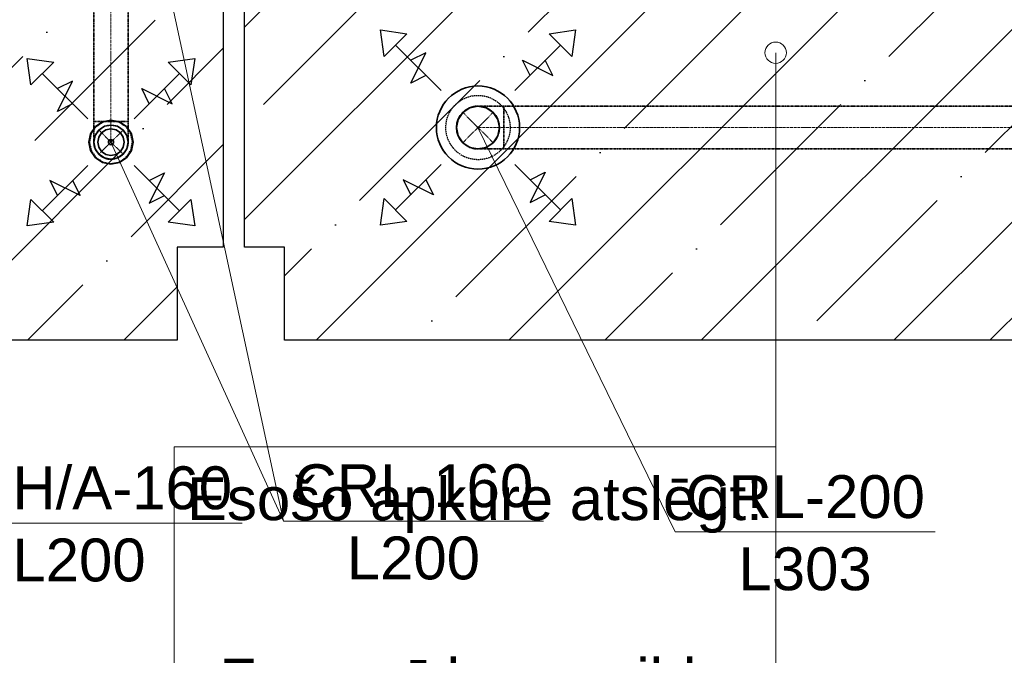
# Model space of a CAD drawing. Header units: millimetres. Extents: x -134161 to 355560, y -27497 to 30328.
# Tile 29 of 95: x -96464 to -91871, y -1223 to 1743. Entities that reach past the tile are written whole.
import ezdxf

# ---------------------------------------------------------------- set-up
doc = ezdxf.new("R2010")
doc.units = ezdxf.units.MM
for name, pattern in [('CenterLine', [17.2, 13, -2, 0.2, -2]), ('HIDDEN', [9.525, 6.35, -3.175]), ('UnderCeiling', [6.7, 4.2, -1, 0.5, -1])]:
    doc.linetypes.add(name, pattern=pattern)
doc.layers.add('AVK-A_uzdevums', color=1, linetype='CONTINUOUS', lineweight=30)
for name, color, linetype in [('Vent-PN6-P-Plusmas bulta', 7, 'CONTINUOUS'), ('Vent-PN7-N-Teksts-', 7, 'CONTINUOUS'), ('Vent-PN7-P', 7, 'CONTINUOUS'), ('Vent-PN7-P-Iekarta', 7, 'CONTINUOUS'), ('Vent-PN7-P-Teksts-', 7, 'CONTINUOUS'), ('Vent-PN8-P', 7, 'CONTINUOUS'), ('Vent-PN8-P-Iekarta', 7, 'CONTINUOUS'), ('Vent-PN8-P-Plusmas bulta', 7, 'CONTINUOUS'), ('Vent-PN8-P-Teksts-', 7, 'CONTINUOUS')]:
    doc.layers.add(name, color=color, linetype=linetype)
doc.styles.add('Arial', font='arial.ttf', dxfattribs={"height": 187.5})

# ---------------------------------------------------------------- blocks, each defined once
blk = doc.blocks.new('*U137')
at = {"layer": 'Vent-PN7-N-Teksts-', "color": 7, "linetype": 'Continuous', "lineweight": 15}
for p, q in [((34172.4, 3105.8, 2300), (35197.8, -606.6, 2300)), ((35197.8, -606.6, 2300), (36720.9, -606.6, 2300))]:
    blk.add_line(p, q, dxfattribs=at)
at = {"layer": 'Vent-PN7-N-Teksts-', "color": 7, "linetype": 'Continuous', "lineweight": 25, "style": 'Arial'}
for s, p in [('URH/A-160', (35245.1, -541.6, 2300)), ('L200', (35648.5, -878.4, 2300))]:
    blk.add_text(s, height=200, dxfattribs=at).set_placement(p)
blk = doc.blocks.new('*U138')
at = {"layer": 'Vent-PN7-N-Teksts-', "color": 7, "linetype": 'Continuous', "lineweight": 15}
for p, q in [((34172.4, 1232, 2300), (35197.8, -606.6, 2300)), ((35197.8, -606.6, 2300), (36720.9, -606.6, 2300))]:
    blk.add_line(p, q, dxfattribs=at)
at = {"layer": 'Vent-PN7-N-Teksts-', "color": 7, "linetype": 'Continuous', "lineweight": 25, "style": 'Arial'}
for s, p in [('URH/A-160', (35245.1, -541.6, 2300)), ('L200', (35648.5, -878.4, 2300))]:
    blk.add_text(s, height=200, dxfattribs=at).set_placement(p)
blk = doc.blocks.new('*U182')
at = {"layer": 'Vent-PN7-P-Teksts-', "color": 7, "linetype": 'Continuous', "lineweight": 15}
for p, q in [((36108.5, 3138.9, 2300), (36913, -597, 2300)), ((36913, -597, 2300), (38125.7, -597, 2300))]:
    blk.add_line(p, q, dxfattribs=at)
at = {"layer": 'Vent-PN7-P-Teksts-', "color": 7, "linetype": 'Continuous', "lineweight": 25, "style": 'Arial'}
for s, p in [('CRL-160', (36960.3, -532, 2300)), ('L200', (37208.6, -868.9, 2300))]:
    blk.add_text(s, height=200, dxfattribs=at).set_placement(p)
blk = doc.blocks.new('*U183')
at = {"layer": 'Vent-PN7-P-Teksts-', "color": 7, "linetype": 'Continuous', "lineweight": 15}
for p, q in [((36108.5, 1171.5, 2300), (36913, -597, 2300)), ((36913, -597, 2300), (38125.7, -597, 2300))]:
    blk.add_line(p, q, dxfattribs=at)
at = {"layer": 'Vent-PN7-P-Teksts-', "color": 7, "linetype": 'Continuous', "lineweight": 25, "style": 'Arial'}
for s, p in [('CRL-160', (36960.3, -532, 2300)), ('L200', (37208.6, -868.9, 2300))]:
    blk.add_text(s, height=200, dxfattribs=at).set_placement(p)
blk = doc.blocks.new('*U184')
at = {"layer": 'Vent-PN8-P-Teksts-', "color": 7, "linetype": 'Continuous', "lineweight": 15}
for p, q in [((37820.7, 1239.6, 2300), (38740.3, -647.8, 2300)), ((38740.3, -647.8, 2300), (39953, -647.8, 2300))]:
    blk.add_line(p, q, dxfattribs=at)
at = {"layer": 'Vent-PN8-P-Teksts-', "color": 7, "linetype": 'Continuous', "lineweight": 25, "style": 'Arial'}
for s, p in [('CRL-200', (38787.6, -582.8, 2300)), ('L303', (39035.9, -919.7, 2300))]:
    blk.add_text(s, height=200, dxfattribs=at).set_placement(p)
blk = doc.blocks.new('*U381')
at = {"layer": 'Vent-PN8-P-Plusmas bulta', "color": 7, "linetype": 'Continuous', "lineweight": 25}
for p, q in [((37383, 1571.3, 2195), (37365.4, 1695, 2195)), ((37365.4, 1695, 2195), (37489.1, 1677.3, 2195)), ((37383, 1571.3, 2195), (37365.4, 1695, 2195)), ((37365.4, 1695, 2195), (37489.1, 1677.3, 2195)), ((37489.1, 1677.3, 2195), (37383, 1571.3, 2195)), ((38152.4, 1677.3, 2195), (38276.1, 1695, 2195)), ((38152.4, 1677.3, 2195), (38276.1, 1695, 2195)), ((38258.4, 1571.3, 2195), (38152.4, 1677.3, 2195)), ((38276.1, 1695, 2195), (38258.4, 1571.3, 2195)), ((38276.1, 1695, 2195), (38258.4, 1571.3, 2195)), ((37648.2, 1412.2, 2195), (37436.1, 1624.3, 2195)), ((37993.3, 1412.2, 2195), (38205.4, 1624.3, 2195)), ((37506.8, 1447.5, 2195), (37577.5, 1588.9, 2195)), ((37577.5, 1588.9, 2195), (37506.8, 1553.6, 2195)), ((38064, 1482.9, 2195), (38028.6, 1553.6, 2195)), ((38028.6, 1553.6, 2195), (38170.1, 1482.9, 2195)), ((38170.1, 1482.9, 2195), (38134.7, 1553.6, 2195)), ((37577.5, 1482.9, 2195), (37506.8, 1447.5, 2195)), ((37648.2, 1067.1, 2195), (37436.1, 855, 2195)), ((37993.3, 1067.1, 2195), (38205.4, 855, 2195)), ((38064, 996.4, 2195), (38134.7, 1031.7, 2195)), ((38134.7, 1031.7, 2195), (38064, 890.3, 2195)), ((37612.9, 925.7, 2195), (37471.4, 996.4, 2195)), ((37471.4, 996.4, 2195), (37506.8, 925.7, 2195)), ((37577.5, 996.4, 2195), (37612.9, 925.7, 2195)), ((38064, 890.3, 2195), (38134.7, 925.7, 2195)), ((37365.4, 784.2, 2195), (37383, 908, 2195)), ((37365.4, 784.2, 2195), (37383, 908, 2195)), ((37383, 908, 2195), (37489.1, 801.9, 2195)), ((38152.4, 801.9, 2195), (38258.4, 908, 2195)), ((38258.4, 908, 2195), (38276.1, 784.2, 2195)), ((38258.4, 908, 2195), (38276.1, 784.2, 2195)), ((37489.1, 801.9, 2195), (37365.4, 784.2, 2195)), ((37489.1, 801.9, 2195), (37365.4, 784.2, 2195)), ((38276.1, 784.2, 2195), (38152.4, 801.9, 2195)), ((38276.1, 784.2, 2195), (38152.4, 801.9, 2195))]:
    blk.add_line(p, q, dxfattribs=at)
blk = doc.blocks.new('*U399')
at = {"layer": 'Vent-PN8-P', "color": 5, "linetype": 'UnderCeiling', "lineweight": 35}
for p, q in [((41267.4, 1339.6, 2700), (37940.7, 1339.6, 2700)), ((41267.4, 1139.6, 2700), (37940.7, 1139.6, 2700))]:
    blk.add_line(p, q, dxfattribs=at)
at = {"layer": 'Vent-PN8-P', "color": 7, "linetype": 'CenterLine', "lineweight": 18}
blk.add_line((41267.4, 1239.6, 2700), (37940.7, 1239.6, 2700), dxfattribs=at)
blk = doc.blocks.new('*U402')
at = {"layer": 'Vent-PN8-P-Iekarta', "color": 5, "linetype": 'Continuous', "lineweight": 35}
for p, q in [((37782.5, 1332, 2240), (37820.7, 1339.6, 2240)), ((37820.7, 1339.6, 2240), (37859, 1332, 2240)), ((37728.4, 1277.9, 2240), (37750, 1310.3, 2240)), ((37750, 1310.3, 2240), (37782.5, 1332, 2240)), ((37859, 1332, 2240), (37891.5, 1310.3, 2240)), ((37891.5, 1310.3, 2240), (37913.1, 1277.9, 2240)), ((37720.7, 1239.6, 2240), (37728.4, 1277.9, 2240)), ((37913.1, 1277.9, 2240), (37920.7, 1239.6, 2240)), ((37728.4, 1201.4, 2240), (37720.7, 1239.6, 2240)), ((37750, 1168.9, 2240), (37728.4, 1201.4, 2240)), ((37913.1, 1201.4, 2240), (37891.5, 1168.9, 2240)), ((37920.7, 1239.6, 2240), (37913.1, 1201.4, 2240)), ((37782.5, 1147.2, 2240), (37750, 1168.9, 2240)), ((37891.5, 1168.9, 2240), (37859, 1147.2, 2240)), ((37820.7, 1139.6, 2240), (37782.5, 1147.2, 2240)), ((37859, 1147.2, 2240), (37820.7, 1139.6, 2240))]:
    blk.add_line(p, q, dxfattribs=at)
for centre, radius in [((37820.7, 1239.6, 2228), 194), ((37820.7, 1239.6, 2300), 100), ((37820.7, 1239.6, 2240), 2.5)]:
    blk.add_circle(centre, radius, dxfattribs=at)
at = {"layer": 'Vent-PN8-P-Iekarta', "color": 7, "linetype": 'HIDDEN', "lineweight": -3}
blk.add_circle((37820.7, 1239.6, 2190), 150, dxfattribs=at)
blk = doc.blocks.new('*U403')
at = {"layer": 'Vent-PN8-P', "color": 7, "linetype": 'Continuous', "lineweight": -3}
blk.add_line((37820.7, 1239.6, 2330), (37820.7, 1239.6, 2329), dxfattribs=at)
blk = doc.blocks.new('*U404')
at = {"layer": 'Vent-PN8-P', "color": 7, "linetype": 'UnderCeiling', "lineweight": 18}
for p, q in [((37891.5, 1168.9, 2580), (37750, 1310.3, 2580)), ((37750, 1168.9, 2580), (37891.5, 1310.3, 2580))]:
    blk.add_line(p, q, dxfattribs=at)
at = {"layer": 'Vent-PN8-P', "color": 5, "linetype": 'UnderCeiling', "lineweight": 35, "extrusion": (0, 0, -1)}
blk.add_ellipse((37820.7, 1239.6, 2580), major_axis=(0, -100), ratio=1, start_param=0, end_param=3.141593, dxfattribs=at)
at = {"layer": 'Vent-PN8-P', "color": 7, "linetype": 'HIDDEN', "lineweight": -3, "extrusion": (0, 0, -1)}
blk.add_ellipse((37820.7, 1239.6, 2580), major_axis=(0, 100), ratio=1, start_param=0, end_param=3.141593, dxfattribs=at)
at = {"layer": 'Vent-PN8-P', "color": 5, "linetype": 'UnderCeiling', "lineweight": 35, "extrusion": (0, -1, 0)}
for centre in [(37940.7, 1339.6, 2580), (37940.7, 1139.6, 2580)]:
    blk.add_ellipse(centre, major_axis=(0, 0, 120), ratio=1, start_param=0, end_param=1.570796, dxfattribs=at)
at = {"layer": 'Vent-PN8-P', "color": 5, "linetype": 'UnderCeiling', "lineweight": 35, "extrusion": (1, 0, 0)}
blk.add_ellipse((37940.7, 1239.6, 2700), major_axis=(0, 100), ratio=1, start_param=0, end_param=3.141593, dxfattribs=at)
at = {"layer": 'Vent-PN8-P', "color": 7, "linetype": 'CenterLine', "lineweight": 18, "extrusion": (0, -1, 0)}
blk.add_ellipse((37940.7, 1239.6, 2580), major_axis=(0, 0, 120), ratio=1, start_param=0, end_param=1.570796, dxfattribs=at)
blk = doc.blocks.new('*U577')
at = {"layer": 'Vent-PN6-P-Plusmas bulta', "color": 7, "linetype": 'Continuous', "lineweight": 25}
for p, q in [((35735.1, 1438.8, 2269), (35717.5, 1562.5, 2269)), ((35717.5, 1562.5, 2269), (35841.2, 1544.9, 2269)), ((35735.1, 1438.8, 2269), (35717.5, 1562.5, 2269)), ((35717.5, 1562.5, 2269), (35841.2, 1544.9, 2269)), ((36375.8, 1544.9, 2269), (36499.5, 1562.5, 2269)), ((36375.8, 1544.9, 2269), (36499.5, 1562.5, 2269)), ((36499.5, 1562.5, 2269), (36481.8, 1438.8, 2269)), ((36499.5, 1562.5, 2269), (36481.8, 1438.8, 2269)), ((35841.2, 1544.9, 2269), (35735.1, 1438.8, 2269)), ((36481.8, 1438.8, 2269), (36375.8, 1544.9, 2269)), ((36000.3, 1279.7, 2269), (35788.2, 1491.8, 2269)), ((36216.7, 1279.7, 2269), (36428.8, 1491.8, 2269)), ((35858.9, 1315.1, 2269), (35929.6, 1456.5, 2269)), ((35929.6, 1456.5, 2269), (35858.9, 1421.1, 2269)), ((36287.4, 1350.4, 2269), (36252, 1421.1, 2269)), ((36252, 1421.1, 2269), (36393.5, 1350.4, 2269)), ((36393.5, 1350.4, 2269), (36358.1, 1421.1, 2269)), ((35929.6, 1350.4, 2269), (35858.9, 1315.1, 2269)), ((36000.3, 1063.3, 2269), (35788.2, 851.2, 2269)), ((36216.7, 1063.3, 2269), (36428.8, 851.2, 2269)), ((36287.4, 992.6, 2269), (36358.1, 1028, 2269)), ((36358.1, 1028, 2269), (36287.4, 886.6, 2269)), ((35964.9, 921.9, 2269), (35823.5, 992.6, 2269)), ((35823.5, 992.6, 2269), (35858.9, 921.9, 2269)), ((35929.6, 992.6, 2269), (35964.9, 921.9, 2269)), ((36287.4, 886.6, 2269), (36358.1, 921.9, 2269)), ((35717.5, 780.5, 2269), (35735.1, 904.2, 2269)), ((35717.5, 780.5, 2269), (35735.1, 904.2, 2269)), ((35735.1, 904.2, 2269), (35841.2, 798.2, 2269)), ((36375.8, 798.2, 2269), (36481.8, 904.2, 2269)), ((36481.8, 904.2, 2269), (36499.5, 780.5, 2269)), ((36481.8, 904.2, 2269), (36499.5, 780.5, 2269)), ((35841.2, 798.2, 2269), (35717.5, 780.5, 2269)), ((35841.2, 798.2, 2269), (35717.5, 780.5, 2269)), ((36499.5, 780.5, 2269), (36375.8, 798.2, 2269)), ((36499.5, 780.5, 2269), (36375.8, 798.2, 2269))]:
    blk.add_line(p, q, dxfattribs=at)
blk = doc.blocks.new('*U580')
at = {"layer": 'Vent-PN7-P', "color": 5, "linetype": 'UnderCeiling', "lineweight": 35}
for p, q in [((36028.5, 3006.9, 2600), (36028.5, 1267.5, 2600)), ((36188.5, 3006.9, 2600), (36188.5, 1267.5, 2600))]:
    blk.add_line(p, q, dxfattribs=at)
at = {"layer": 'Vent-PN7-P', "color": 7, "linetype": 'CenterLine', "lineweight": 18}
blk.add_line((36108.5, 3006.9, 2600), (36108.5, 1267.5, 2600), dxfattribs=at)
blk = doc.blocks.new('*U587')
at = {"layer": 'Vent-PN7-P-Iekarta', "color": 5, "linetype": 'Continuous', "lineweight": 35}
for p, q in [((36035.7, 1244.4, 2300), (36013.3, 1210.9, 2300)), ((36069.1, 1266.7, 2300), (36035.7, 1244.4, 2300)), ((36077.9, 1245.4, 2353), (36051.9, 1228.1, 2353)), ((36077.9, 1245.4, 2300), (36051.9, 1228.1, 2300)), ((36108.5, 1274.5, 2300), (36069.1, 1266.7, 2300)), ((36108.5, 1251.5, 2353), (36077.9, 1245.4, 2353)), ((36108.5, 1251.5, 2300), (36077.9, 1245.4, 2300)), ((36147.9, 1266.7, 2300), (36108.5, 1274.5, 2300)), ((36139.1, 1245.4, 2353), (36108.5, 1251.5, 2353)), ((36139.1, 1245.4, 2300), (36108.5, 1251.5, 2300)), ((36165.1, 1228.1, 2353), (36139.1, 1245.4, 2353)), ((36165.1, 1228.1, 2300), (36139.1, 1245.4, 2300)), ((36181.3, 1244.4, 2300), (36147.9, 1266.7, 2300)), ((36203.7, 1210.9, 2300), (36181.3, 1244.4, 2300)), ((36013.3, 1210.9, 2300), (36005.5, 1171.5, 2300)), ((36034.6, 1202.1, 2353), (36028.5, 1171.5, 2353)), ((36034.6, 1202.1, 2300), (36028.5, 1171.5, 2300)), ((36051.9, 1228.1, 2353), (36034.6, 1202.1, 2353)), ((36051.9, 1228.1, 2300), (36034.6, 1202.1, 2300)), ((36051.2, 1195.2, 2290), (36046.5, 1171.5, 2290)), ((36051.2, 1195.2, 2361), (36046.5, 1171.5, 2361)), ((36064.7, 1215.4, 2290), (36051.2, 1195.2, 2290)), ((36064.7, 1215.4, 2361), (36051.2, 1195.2, 2361)), ((36084.8, 1228.8, 2290), (36064.7, 1215.4, 2290)), ((36084.8, 1228.8, 2361), (36064.7, 1215.4, 2361)), ((36108.5, 1233.5, 2290), (36084.8, 1228.8, 2290)), ((36108.5, 1233.5, 2361), (36084.8, 1228.8, 2361)), ((36132.2, 1228.8, 2290), (36108.5, 1233.5, 2290)), ((36132.2, 1228.8, 2361), (36108.5, 1233.5, 2361)), ((36152.3, 1215.4, 2290), (36132.2, 1228.8, 2290)), ((36152.3, 1215.4, 2361), (36132.2, 1228.8, 2361)), ((36165.8, 1195.2, 2290), (36152.3, 1215.4, 2290)), ((36165.8, 1195.2, 2361), (36152.3, 1215.4, 2361)), ((36182.4, 1202.1, 2353), (36165.1, 1228.1, 2353)), ((36182.4, 1202.1, 2300), (36165.1, 1228.1, 2300)), ((36170.5, 1171.5, 2290), (36165.8, 1195.2, 2290)), ((36170.5, 1171.5, 2361), (36165.8, 1195.2, 2361)), ((36188.5, 1171.5, 2353), (36182.4, 1202.1, 2353)), ((36188.5, 1171.5, 2300), (36182.4, 1202.1, 2300)), ((36211.5, 1171.5, 2300), (36203.7, 1210.9, 2300)), ((36005.5, 1171.5, 2300), (36013.3, 1132.1, 2300)), ((36028.5, 1171.5, 2353), (36034.6, 1140.9, 2353)), ((36028.5, 1171.5, 2300), (36034.6, 1140.9, 2300)), ((36046.5, 1171.5, 2290), (36051.2, 1147.8, 2290)), ((36046.5, 1171.5, 2361), (36051.2, 1147.8, 2361)), ((36097.4, 1176.1, 2284), (36096.5, 1171.5, 2284)), ((36096.5, 1171.5, 2284), (36097.4, 1166.9, 2284)), ((36100, 1180, 2284), (36097.4, 1176.1, 2284)), ((36097.4, 1166.9, 2284), (36100, 1163, 2284)), ((36103.9, 1182.6, 2284), (36100, 1180, 2284)), ((36100, 1163, 2284), (36103.9, 1160.4, 2284)), ((36108.5, 1183.5, 2284), (36103.9, 1182.6, 2284)), ((36103.9, 1160.4, 2284), (36108.5, 1159.5, 2284)), ((36113.1, 1182.6, 2284), (36108.5, 1183.5, 2284)), ((36108.5, 1159.5, 2284), (36113.1, 1160.4, 2284)), ((36117, 1180, 2284), (36113.1, 1182.6, 2284)), ((36113.1, 1160.4, 2284), (36117, 1163, 2284)), ((36119.6, 1176.1, 2284), (36117, 1180, 2284)), ((36117, 1163, 2284), (36119.6, 1166.9, 2284)), ((36120.5, 1171.5, 2284), (36119.6, 1176.1, 2284)), ((36119.6, 1166.9, 2284), (36120.5, 1171.5, 2284)), ((36165.8, 1147.8, 2290), (36170.5, 1171.5, 2290)), ((36165.8, 1147.8, 2361), (36170.5, 1171.5, 2361)), ((36182.4, 1140.9, 2353), (36188.5, 1171.5, 2353)), ((36182.4, 1140.9, 2300), (36188.5, 1171.5, 2300)), ((36203.7, 1132.1, 2300), (36211.5, 1171.5, 2300)), ((36013.3, 1132.1, 2300), (36035.7, 1098.7, 2300)), ((36034.6, 1140.9, 2353), (36051.9, 1115, 2353)), ((36034.6, 1140.9, 2300), (36051.9, 1115, 2300)), ((36051.2, 1147.8, 2290), (36064.7, 1127.7, 2290)), ((36051.2, 1147.8, 2361), (36064.7, 1127.7, 2361)), ((36051.9, 1115, 2353), (36077.9, 1097.6, 2353)), ((36051.9, 1115, 2300), (36077.9, 1097.6, 2300)), ((36064.7, 1127.7, 2290), (36084.8, 1114.2, 2290)), ((36064.7, 1127.7, 2361), (36084.8, 1114.2, 2361)), ((36084.8, 1114.2, 2290), (36108.5, 1109.5, 2290)), ((36084.8, 1114.2, 2361), (36108.5, 1109.5, 2361)), ((36108.5, 1109.5, 2290), (36132.2, 1114.2, 2290)), ((36108.5, 1109.5, 2361), (36132.2, 1114.2, 2361)), ((36132.2, 1114.2, 2290), (36152.3, 1127.7, 2290)), ((36132.2, 1114.2, 2361), (36152.3, 1127.7, 2361)), ((36139.1, 1097.6, 2353), (36165.1, 1115, 2353)), ((36139.1, 1097.6, 2300), (36165.1, 1115, 2300)), ((36152.3, 1127.7, 2290), (36165.8, 1147.8, 2290)), ((36152.3, 1127.7, 2361), (36165.8, 1147.8, 2361)), ((36165.1, 1115, 2353), (36182.4, 1140.9, 2353)), ((36165.1, 1115, 2300), (36182.4, 1140.9, 2300)), ((36181.3, 1098.7, 2300), (36203.7, 1132.1, 2300)), ((36035.7, 1098.7, 2300), (36069.1, 1076.4, 2300)), ((36069.1, 1076.4, 2300), (36108.5, 1068.5, 2300)), ((36077.9, 1097.6, 2353), (36108.5, 1091.5, 2353)), ((36077.9, 1097.6, 2300), (36108.5, 1091.5, 2300)), ((36108.5, 1091.5, 2353), (36139.1, 1097.6, 2353)), ((36108.5, 1091.5, 2300), (36139.1, 1097.6, 2300)), ((36108.5, 1068.5, 2300), (36147.9, 1076.4, 2300)), ((36147.9, 1076.4, 2300), (36181.3, 1098.7, 2300))]:
    blk.add_line(p, q, dxfattribs=at)
at = {"layer": 'Vent-PN7-P-Iekarta', "color": 7, "linetype": 'HIDDEN', "lineweight": -3}
for p, q in [((36037.8, 1242.2, 2275), (36016.1, 1209.8, 2275)), ((36037.8, 1242.2, 2269), (36016.1, 1209.8, 2269)), ((36070.2, 1263.9, 2275), (36037.8, 1242.2, 2275)), ((36070.2, 1263.9, 2269), (36037.8, 1242.2, 2269)), ((36108.5, 1271.5, 2275), (36070.2, 1263.9, 2275)), ((36108.5, 1271.5, 2269), (36070.2, 1263.9, 2269)), ((36146.8, 1263.9, 2275), (36108.5, 1271.5, 2275)), ((36146.8, 1263.9, 2269), (36108.5, 1271.5, 2269)), ((36179.2, 1242.2, 2275), (36146.8, 1263.9, 2275)), ((36179.2, 1242.2, 2269), (36146.8, 1263.9, 2269)), ((36200.9, 1209.8, 2275), (36179.2, 1242.2, 2275)), ((36200.9, 1209.8, 2269), (36179.2, 1242.2, 2269)), ((36016.1, 1209.8, 2275), (36008.5, 1171.5, 2275)), ((36016.1, 1209.8, 2269), (36008.5, 1171.5, 2269)), ((36208.5, 1171.5, 2275), (36200.9, 1209.8, 2275)), ((36208.5, 1171.5, 2269), (36200.9, 1209.8, 2269)), ((36008.5, 1171.5, 2275), (36016.1, 1133.3, 2275)), ((36008.5, 1171.5, 2269), (36016.1, 1133.3, 2269)), ((36200.9, 1133.3, 2275), (36208.5, 1171.5, 2275)), ((36200.9, 1133.3, 2269), (36208.5, 1171.5, 2269)), ((36016.1, 1133.3, 2275), (36037.8, 1100.8, 2275)), ((36016.1, 1133.3, 2269), (36037.8, 1100.8, 2269)), ((36179.2, 1100.8, 2275), (36200.9, 1133.3, 2275)), ((36179.2, 1100.8, 2269), (36200.9, 1133.3, 2269)), ((36037.8, 1100.8, 2275), (36070.2, 1079.1, 2275)), ((36037.8, 1100.8, 2269), (36070.2, 1079.1, 2269)), ((36070.2, 1079.1, 2275), (36108.5, 1071.5, 2275)), ((36070.2, 1079.1, 2269), (36108.5, 1071.5, 2269)), ((36108.5, 1071.5, 2275), (36146.8, 1079.1, 2275)), ((36108.5, 1071.5, 2269), (36146.8, 1079.1, 2269)), ((36146.8, 1079.1, 2275), (36179.2, 1100.8, 2275)), ((36146.8, 1079.1, 2269), (36179.2, 1100.8, 2269))]:
    blk.add_line(p, q, dxfattribs=at)
at = {"layer": 'Vent-PN7-P-Iekarta', "color": 5, "linetype": 'Continuous', "lineweight": 35}
blk.add_circle((36108.5, 1171.5, 2284), 12, dxfattribs=at)
blk = doc.blocks.new('*U588')
at = {"layer": 'Vent-PN7-P', "color": 7, "linetype": 'Continuous', "lineweight": -3}
blk.add_line((36108.5, 1171.5, 2402), (36108.5, 1171.5, 2401), dxfattribs=at)
blk = doc.blocks.new('*U589')
at = {"layer": 'Vent-PN7-P', "color": 7, "linetype": 'UnderCeiling', "lineweight": 18}
for p, q in [((36165.1, 1228.1, 2504), (36051.9, 1115, 2504)), ((36165.1, 1115, 2504), (36051.9, 1228.1, 2504))]:
    blk.add_line(p, q, dxfattribs=at)
at = {"layer": 'Vent-PN7-P', "color": 5, "linetype": 'UnderCeiling', "lineweight": 35, "extrusion": (0, 1, 0)}
blk.add_ellipse((36108.5, 1267.5, 2600), major_axis=(-80, 0), ratio=1, start_param=0, end_param=3.141593, dxfattribs=at)
at = {"layer": 'Vent-PN7-P', "color": 5, "linetype": 'UnderCeiling', "lineweight": 35, "extrusion": (1, 0, 0)}
for centre in [(36028.5, 1267.5, 2504), (36188.5, 1267.5, 2504)]:
    blk.add_ellipse(centre, major_axis=(0, 0, 96), ratio=1, start_param=0, end_param=1.570796, dxfattribs=at)
at = {"layer": 'Vent-PN7-P', "color": 7, "linetype": 'HIDDEN', "lineweight": -3, "extrusion": (0, 0, -1)}
blk.add_ellipse((36108.5, 1171.5, 2504), major_axis=(-80, 0), ratio=1, start_param=0, end_param=3.141593, dxfattribs=at)
at = {"layer": 'Vent-PN7-P', "color": 7, "linetype": 'CenterLine', "lineweight": 18, "extrusion": (1, 0, 0)}
blk.add_ellipse((36108.5, 1267.5, 2504), major_axis=(0, 0, 96), ratio=1, start_param=0, end_param=1.570796, dxfattribs=at)
at = {"layer": 'Vent-PN7-P', "color": 5, "linetype": 'UnderCeiling', "lineweight": 35, "extrusion": (0, 0, -1)}
blk.add_ellipse((36108.5, 1171.5, 2504), major_axis=(80, 0), ratio=1, start_param=0, end_param=3.141593, dxfattribs=at)
blk = doc.blocks.new('*U1114')
at = {"layer": 'AVK-A_uzdevums', "color": 7, "linetype": 'Continuous', "lineweight": 18}
for p, q in [((39209.4, 1588.7), (39209.4, -251.1)), ((36403.7, -2367.3), (36403.7, -251.1)), ((36403.7, -251.1), (39209.4, -251.1)), ((39209.4, -251.1), (39209.4, -2367.3)), ((39209.4, -2367.3), (36403.7, -2367.3))]:
    blk.add_line(p, q, dxfattribs=at)
at = {"layer": 'AVK-A_uzdevums', "color": 7, "linetype": 'Continuous', "lineweight": 18, "extrusion": (0, 0, -1)}
blk.add_circle((-39209.4, 1588.7), 50, dxfattribs=at)
at = {"layer": 'AVK-A_uzdevums', "color": 7, "linetype": 'Continuous', "lineweight": 25, "style": 'Arial'}
for s, p in [('Esošo apkure atslēgt!', (36463.1, -592.6)), ('Zem grīdas apsilde', (36618.5, -1439.1)), ('S=21.9m2', (37165.8, -1862.4)), ('Qa=1314W', (37096, -2285.7))]:
    blk.add_text(s, height=200, dxfattribs=at).set_placement(p)

msp = doc.modelspace()

# ---------------------------------------------------------------- hatches: boundary and pattern name
at = {"layer": 'AVK-A_uzdevums'}
h = msp.add_hatch(dxfattribs=at)
h.set_pattern_fill('ANSI36', color=256, scale=100)
h.set_pattern_definition([(45, (-132147.12, 0), (168.3798, 617.3926), [793.75, -158.75, 0, -158.75])])
h.paths.add_polyline_path([(-98414.5, 4025), (-95514.7, 4025), (-95514.7, 680.7), (-95729.9, 680.7), (-95729.9, 247), (-98414.5, 247)])
h = msp.add_hatch(dxfattribs=at)
h.set_pattern_fill('ANSI35', color=256, scale=100)
h.set_pattern_definition([(45, (-132147.1, 0), (-449.013, 449.013), []), (45, (-131698.1, 0), (-449.013, 449.013), [793.75, -158.75, 0, -158.75])])
h.paths.add_polyline_path([(-95415.9, 4025), (-89577.5, 4025), (-89577.5, 702), (-89792.7, 702), (-89792.7, 247), (-95229, 247), (-95229, 680.7), (-95415.9, 680.7)])

# ---------------------------------------------------------------- linework, layer by layer
for points in [[(-98414.5, 4025), (-95514.7, 4025), (-95514.7, 680.7), (-95729.9, 680.7), (-95729.9, 247), (-98414.5, 247)], [(-95415.9, 4025), (-89577.5, 4025), (-89577.5, 702), (-89792.7, 702), (-89792.7, 247), (-95229, 247), (-95229, 680.7), (-95415.9, 680.7)]]:
    msp.add_lwpolyline(points, close=True, dxfattribs=at)

# ---------------------------------------------------------------- block references
msp.add_blockref('*U1114', (-132147.1, 0), dxfattribs=at)
at = {"layer": 'Vent-PN6-P-Plusmas bulta'}
msp.add_blockref('*U577', (-132147.1, 0), dxfattribs=at)
at = {"layer": 'Vent-PN7-N-Teksts-'}
for name in ['*U137', '*U138']:
    msp.add_blockref(name, (-132147.1, 0), dxfattribs=at)
at = {"layer": 'Vent-PN7-P'}
for name in ['*U580', '*U589', '*U588']:
    msp.add_blockref(name, (-132147.1, 0), dxfattribs=at)
at = {"layer": 'Vent-PN7-P-Iekarta'}
msp.add_blockref('*U587', (-132147.1, 0), dxfattribs=at)
at = {"layer": 'Vent-PN7-P-Teksts-'}
for name in ['*U182', '*U183']:
    msp.add_blockref(name, (-132147.1, 0), dxfattribs=at)
at = {"layer": 'Vent-PN8-P'}
for name in ['*U404', '*U399', '*U403']:
    msp.add_blockref(name, (-132147.1, 0), dxfattribs=at)
at = {"layer": 'Vent-PN8-P-Iekarta'}
msp.add_blockref('*U402', (-132147.1, 0), dxfattribs=at)
at = {"layer": 'Vent-PN8-P-Plusmas bulta'}
msp.add_blockref('*U381', (-132147.1, 0), dxfattribs=at)
at = {"layer": 'Vent-PN8-P-Teksts-'}
msp.add_blockref('*U184', (-132147.1, 0), dxfattribs=at)

doc.saveas('drawing.dxf')
